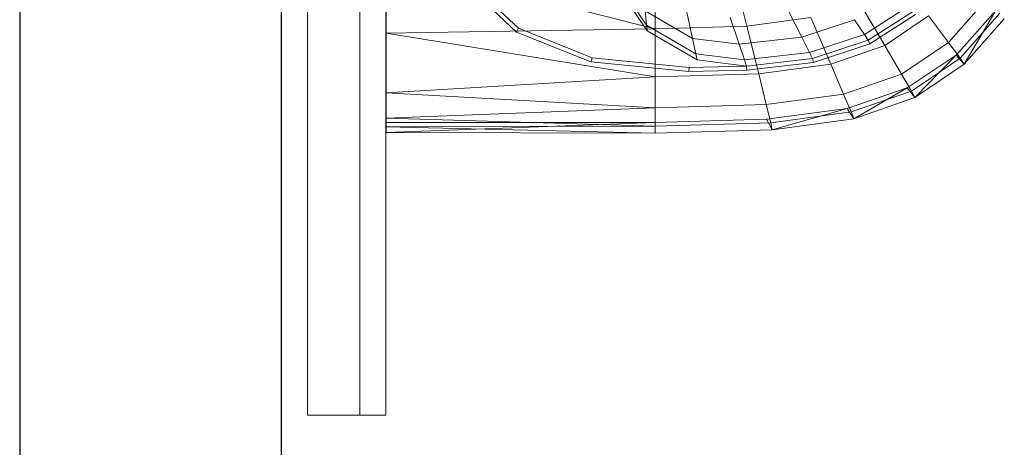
# Model space of a CAD drawing. Header units: metres. Extents: x 391.1 to 427.5, y 12.7 to 29.9.
# Tile 175 of 212: x 410.503 to 410.879, y 18.806 to 18.969. Entities that reach past the tile are written whole.
import ezdxf

# ---------------------------------------------------------------- set-up
doc = ezdxf.new("R2010")
doc.units = ezdxf.units.M
for name, color, linetype, lineweight in [('02_MOBILIARIO', 7, 'Continuous', 18), ('A-DETL-____-MBND', 7, 'Continuous', 18), ('A-WALL-____-MCUT', 7, 'Continuous', 25), ('A-WALL-____-OTLN', 7, 'Continuous', 25), ('Mobiliario', 7, 'Continuous', 18)]:
    doc.layers.add(name, color=color, linetype=linetype, lineweight=lineweight)

# ---------------------------------------------------------------- blocks, each defined once
blk = doc.blocks.new('Family - Rentamans PS-1-153360-01_CLI_AIRE_PS1')
at = {"layer": 'A-DETL-____-MBND', "color": 253, "true_color": 0xaaaaaa}
for p, q in [((0, 0.36146), (0, 0.00406)), ((0, 0.06579), (0, 0.03818)), ((0, 0.06579), (0.10273, 0.03978)), ((0.10273, 0.06628), (0.10273, 0.03978)), ((0.13123, 0.06713), (0.13772, 0.04082)), ((0.09941, 0.0412), (0.08473, 0.06296)), ((0.09963, 0.03908), (0.08473, 0.06117)), ((0.05051, 0.04004), (0.03228, 0.05718)), ((0.04977, 0.03861), (0.03136, 0.05592)), ((0.18036, 0.05043), (0.1903, 0.03348)), ((0.21467, 0.03462), (0.22917, 0.05111)), ((0.11696, 0.0362), (0.09884, 0.04668)), ((0.09884, 0.04668), (0.09941, 0.0412)), ((0.11476, 0.0462), (0.11696, 0.0362)), ((0.15363, 0.04662), (0.15867, 0.03665)), ((0.19963, 0.04862), (0.1826, 0.0377)), ((0.20135, 0.04662), (0.18406, 0.03553)), ((0.20212, 0.04526), (0.18466, 0.03406)), ((0.21762, 0.02983), (0.2327, 0.04685)), ((0.21918, 0.02865), (0.23426, 0.04581)), ((0.22069, 0.0263), (0.2327, 0.04685)), ((0.13135, 0.04411), (0.13476, 0.03396)), ((0.1621, 0.04411), (0.13772, 0.04082)), ((0.17881, 0.04332), (0.15867, 0.03665)), ((0.1621, 0.04411), (0.16971, 0.02635)), ((0.17881, 0.04332), (0.1826, 0.0377)), ((0.1903, 0.03348), (0.20704, 0.04473)), ((0.20704, 0.04473), (0.21467, 0.03462)), ((0.22069, 0.0263), (0.23596, 0.04368)), ((0.10273, 0.03978), (0, 0.03818)), ((0, 0.03818), (0, 0.01543)), ((0, 0.03818), (0.10273, 0.02147)), ((0.05051, 0.04004), (0.04977, 0.03861)), ((0.07816, 0.02729), (0.04977, 0.03861)), ((0.07861, 0.02883), (0.05051, 0.04004)), ((0.11825, 0.0303), (0.09941, 0.0412)), ((0.09941, 0.0412), (0.09963, 0.03908)), ((0.11875, 0.02802), (0.09963, 0.03908)), ((0.13772, 0.04082), (0.10273, 0.03978)), ((0.10273, 0.03978), (0.10273, 0.02147)), ((0.13772, 0.04082), (0.1422, 0.02264)), ((0.1826, 0.0377), (0.16165, 0.03076)), ((0.1826, 0.0377), (0.18406, 0.03553)), ((0.13476, 0.03396), (0.11696, 0.0362)), ((0.11696, 0.0362), (0.11825, 0.0303)), ((0.15867, 0.03665), (0.13476, 0.03396)), ((0.13476, 0.03396), (0.13678, 0.02796)), ((0.15867, 0.03665), (0.16165, 0.03076)), ((0.18406, 0.03553), (0.1628, 0.0285)), ((0.18466, 0.03406), (0.16318, 0.02695)), ((0.18406, 0.03553), (0.18466, 0.03406)), ((0.19671, 0.02256), (0.21467, 0.03462)), ((0.21467, 0.03462), (0.21918, 0.02865)), ((0.13678, 0.02796), (0.11825, 0.0303)), ((0.11825, 0.0303), (0.11875, 0.02802)), ((0.16165, 0.03076), (0.13678, 0.02796)), ((0.16165, 0.03076), (0.1628, 0.0285)), ((0.16971, 0.02635), (0.1903, 0.03348)), ((0.1903, 0.03348), (0.19671, 0.02256)), ((0.07861, 0.02883), (0.07816, 0.02729)), ((0.11557, 0.02353), (0.07816, 0.02729)), ((0.11566, 0.02511), (0.07861, 0.02883)), ((0.13755, 0.02565), (0.11875, 0.02802)), ((0.13678, 0.02796), (0.13755, 0.02565)), ((0.1628, 0.0285), (0.13755, 0.02565)), ((0.16318, 0.02695), (0.13769, 0.02408)), ((0.16971, 0.02635), (0.1422, 0.02264)), ((0.1628, 0.0285), (0.16318, 0.02695)), ((0.16971, 0.02635), (0.17461, 0.0149)), ((0.19894, 0.01737), (0.21762, 0.02983)), ((0.2005, 0.0161), (0.21918, 0.02865)), ((0.20176, 0.01359), (0.21762, 0.02983)), ((0.21762, 0.02983), (0.22069, 0.0263)), ((0.21918, 0.02865), (0.22069, 0.0263)), ((0.1422, 0.02264), (0.10273, 0.02147)), ((0.11566, 0.02511), (0.11557, 0.02353)), ((0.13769, 0.02408), (0.11557, 0.02353)), ((0.13755, 0.02565), (0.11566, 0.02511)), ((0.13755, 0.02565), (0.13769, 0.02408)), ((0.1422, 0.02264), (0.14508, 0.01092)), ((0.17461, 0.0149), (0.19671, 0.02256)), ((0.19671, 0.02256), (0.2005, 0.0161)), ((0.20176, 0.01359), (0.22069, 0.0263)), ((0.10273, 0.02147), (0, 0.01543)), ((0.10273, 0.02147), (0.10273, 0.00966)), ((0, 0.01543), (0, 0.00569)), ((0, 0.01543), (0.10273, 0.00966)), ((0.17596, 0.00947), (0.19894, 0.01737)), ((0.17751, 0.00814), (0.2005, 0.0161)), ((0.17848, 0.00552), (0.19894, 0.01737)), ((0.19894, 0.01737), (0.20176, 0.01359)), ((0.2005, 0.0161), (0.20176, 0.01359)), ((0.14508, 0.01092), (0.17461, 0.0149)), ((0.17461, 0.0149), (0.17751, 0.00814)), ((0.17848, 0.00552), (0.20176, 0.01359)), ((0.10273, 0.00966), (0, 0.00569)), ((0.14508, 0.01092), (0.10273, 0.00966)), ((0.10273, 0.00966), (0.10273, 0.00269)), ((0.14508, 0.01092), (0.14679, 0.004)), ((0.14525, 0.00536), (0.17596, 0.00947)), ((0.14679, 0.004), (0.17751, 0.00814)), ((0.14736, 0.00133), (0.17596, 0.00947)), ((0.17596, 0.00947), (0.17848, 0.00552)), ((0.17751, 0.00814), (0.17848, 0.00552)), ((0, 0.00569), (0, 0.00244)), ((0, 0.00569), (0.10273, 0.00269)), ((0, 0.00406), (0.10273, 0.00411)), ((0, 0.00026), (0.10273, 0.00411)), ((0, 0.00026), (0, 0.00406)), ((0.10273, 0.0041), (0.14525, 0.00536)), ((0.10273, 0.0041), (0.10273, 0)), ((0.10273, 0.00269), (0.14679, 0.004)), ((0.14736, 0.00133), (0.14525, 0.00536)), ((0.14679, 0.004), (0.14736, 0.00133)), ((0.14736, 0.00133), (0.17848, 0.00552)), ((0.10273, 0.00269), (0, 0.00244)), ((0, 0.00244), (0, 0.00026)), ((0, 0.00244), (0.10273, 0)), ((0, 0.00026), (0.10273, 0)), ((0.10273, 0.00269), (0.10273, 0)), ((0.10273, 0), (0.14736, 0.00133))]:
    blk.add_line(p, q, dxfattribs=at)
blk = doc.blocks.new('Family - Mirall PS-1-153399-01_CLI_AIRE_PS1')
at = {"layer": '02_MOBILIARIO', "color": 253, "true_color": 0xaaaaaa}
for p, q in [((0, 0.6), (0, 0)), ((0.02, 0), (0.02, 0.6)), ((0.02, 0), (0.02, 0.6)), ((0.03, 0.6), (0.03, 0)), ((0, 0), (0.02, 0)), ((0.03, 0), (0.02, 0))]:
    blk.add_line(p, q, dxfattribs=at)
at = {"layer": 'Mobiliario', "color": 253, "true_color": 0xaaaaaa}
for p, q in [((0, 0.6), (0, 0)), ((0.02, 0.6), (0.02, 0)), ((0.02, 0), (0.02, 0.6)), ((0.03, 0), (0.03, 0.6)), ((0, 0), (0.02, 0)), ((0.02, 0), (0.03, 0))]:
    blk.add_line(p, q, dxfattribs=at)
blk = doc.blocks.new('Family - Evans P-1-153470-01_CLI_AIRE_PS1')
at = {"layer": 'A-WALL-____-MCUT', "color": 253, "true_color": 0xaaaaaa}
for p, q in [((1.17752, 0.1), (0, 0.1)), ((0, 0), (1.17752, 0))]:
    blk.add_line(p, q, dxfattribs=at)
at = {"layer": 'A-WALL-____-OTLN', "color": 253, "true_color": 0xaaaaaa}
for p, q in [((1.17752, 0.1), (0, 0.1)), ((0, 0), (1.17752, 0))]:
    blk.add_line(p, q, dxfattribs=at)
at = {"layer": 'A-WALL-____-OTLN', "color": 253, "lineweight": 18, "true_color": 0xaaaaaa}
blk.add_line((0, 0), (2.12875, 0), dxfattribs=at)
blk = doc.blocks.new('LONDR55-XX_ZZ-ARQ-CAA-M3D-Londres55_ifc-1-01_CLI_AIRE_PS1')
at = {"layer": '02_MOBILIARIO', "color": 253, "lineweight": 18, "true_color": 0xaaaaaa}
for name, p in [('Family - Mirall PS-1-153399-01_CLI_AIRE_PS1', (410.61301, 18.81862)), ('Family - Rentamans PS-1-153360-01_CLI_AIRE_PS1', (410.64308, 18.92617))]:
    blk.add_blockref(name, p, dxfattribs=at)
at = {"layer": 'A-WALL-____-OTLN', "color": 253, "lineweight": 18, "true_color": 0xaaaaaa, "rotation": 90}
blk.add_blockref('Family - Evans P-1-153470-01_CLI_AIRE_PS1', (410.60319, 18.63074), dxfattribs=at)

msp = doc.modelspace()

# ---------------------------------------------------------------- block references
at = {"lineweight": 5}
msp.add_blockref('LONDR55-XX_ZZ-ARQ-CAA-M3D-Londres55_ifc-1-01_CLI_AIRE_PS1', (0, 0), dxfattribs=at)

doc.saveas('drawing.dxf')
